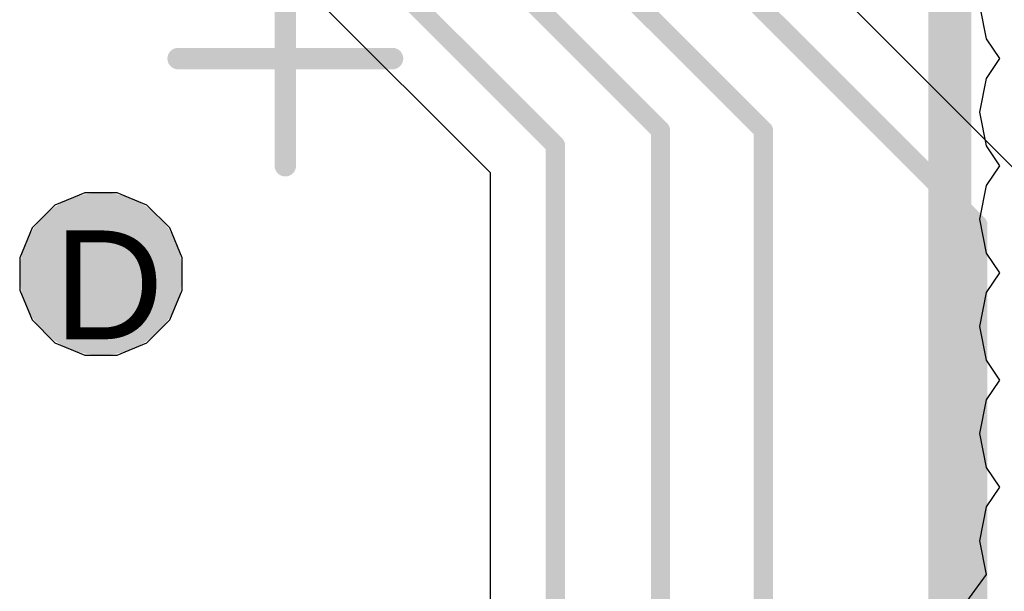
# Model space of a CAD drawing. Header units: inches. Extents: x -6 to 11.2, y -2.2 to 8.3.
# Tile 45 of 256: x 1.711 to 1.892, y 0.576 to 0.681. Entities that reach past the tile are written whole.
import ezdxf

# ---------------------------------------------------------------- set-up
doc = ezdxf.new("R2010")
doc.units = ezdxf.units.IN
doc.header["$MEASUREMENT"] = 0
for name, color, linetype in [('Drill Drawing', 1, 'Continuous'), ('Layer  6- Inner', 156, 'Continuous'), ('Layer 1- Top', 1, 'Continuous'), ('Layer 3- Inner', 16, 'Continuous'), ('Layer 4- Inner', 76, 'Continuous'), ('Layer 5- Inner', 90, 'Continuous'), ('Layer 7- PWR', 76, 'Continuous'), ('Layer 8- Bottom', 5, 'Continuous'), ('Top Courtyard -Top15)-Courtyard -Bot16)', 56, 'Continuous'), ('Top Overlay', 2, 'Continuous'), ('Via Holes', 16, 'Continuous')]:
    doc.layers.add(name, color=color, linetype=linetype)
doc.styles.add('Arial', font='txt', dxfattribs={"height": 0.2})

# ---------------------------------------------------------------- blocks, each defined once
blk = doc.blocks.new('WIZ_W5500_LQFP_48_M_29')
at = {"layer": 'Top Courtyard -Top15)-Courtyard -Bot16)'}
for points in [[(0, -0.019685, 0.003937, 0.003937, 0), (0, 0.019685, 0.003937, 0.003937, 0)], [(0.019685, 0, 0.003937, 0.003937, 0), (-0.019685, 0, 0.003937, 0.003937, 0)]]:
    blk.add_lwpolyline(points, format="xyseb", dxfattribs=at)
for points in [[(-0.0009842, 0.019685, 0.0019685, 0.0019685, 1), (0.0009842, 0.019685, 0.0019685, 0.0019685, 1)], [(0.0187008, 0, 0.0019685, 0.0019685, 1), (0.0206692, 0, 0.0019685, 0.0019685, 1)], [(-0.0009842, -0.019685, 0.0019685, 0.0019685, 1), (0.0009842, -0.019685, 0.0019685, 0.0019685, 1)]]:
    blk.add_lwpolyline(points, format="xyseb", close=True, dxfattribs=at)
at = {"layer": 'Top Overlay'}
blk.add_lwpolyline([(0.1220472, 0.1220473, 0.007874, 0.007874, 0), (-0.1220473, 0.1220473, 0.007874, 0.007874, 0)], format="xyseb", dxfattribs=at)

msp = doc.modelspace()

# ---------------------------------------------------------------- hatches: boundary and pattern name
at = {"layer": 'Layer 1- Top'}
h = msp.add_hatch(color=7, dxfattribs=at)
edge = h.paths.add_edge_path()
edge.add_arc((1.726378, 0.6346457), 0.0098425, 0, 360)
at = {"layer": 'Layer 3- Inner'}
h = msp.add_hatch(color=7, dxfattribs=at)
edge = h.paths.add_edge_path()
edge.add_arc((1.726378, 0.6346457), 0.0098425, 0, 360)
at = {"layer": 'Layer 5- Inner'}
h = msp.add_hatch(color=7, dxfattribs=at)
edge = h.paths.add_edge_path()
edge.add_arc((1.726378, 0.6346457), 0.0098425, 0, 360)
at = {"layer": 'Layer 7- PWR'}
h = msp.add_hatch(color=7, dxfattribs=at)
edge = h.paths.add_edge_path()
edge.add_arc((1.726378, 0.6346457), 0.0149212, 0, 360)
at = {"layer": 'Layer 8- Bottom'}
h = msp.add_hatch(color=7, dxfattribs=at)
edge = h.paths.add_edge_path()
edge.add_arc((1.726378, 0.6346457), 0.0098425, 0, 360)
at = {"layer": 'Via Holes'}
h = msp.add_hatch(color=7, dxfattribs=at)
edge = h.paths.add_edge_path()
edge.add_arc((1.726378, 0.6346457), 0.0049212, 0, 360)

# ---------------------------------------------------------------- linework, layer by layer
at = {"layer": 'Layer  6- Inner'}
for p, q in [((1.72341, 0.6495669), (1.7179258, 0.6472953)), ((1.729346, 0.6495669), (1.72341, 0.6495669)), ((1.7348302, 0.6472953), (1.729346, 0.6495669)), ((1.7179258, 0.6472953), (1.7137284, 0.6430979)), ((1.7390276, 0.6430979), (1.7348302, 0.6472953)), ((1.7137284, 0.6430979), (1.7114568, 0.6376137)), ((1.7412992, 0.6376137), (1.7390276, 0.6430979)), ((1.7114568, 0.6376137), (1.7114568, 0.6316777)), ((1.7412992, 0.6316777), (1.7412992, 0.6376137)), ((1.7114568, 0.6316777), (1.7137284, 0.6261935)), ((1.7390276, 0.6261935), (1.7412992, 0.6316777)), ((1.7137284, 0.6261935), (1.7179258, 0.6219961)), ((1.7348302, 0.6219961), (1.7390276, 0.6261935)), ((1.7179258, 0.6219961), (1.72341, 0.6197245)), ((1.729346, 0.6197245), (1.7348302, 0.6219961)), ((1.72341, 0.6197245), (1.729346, 0.6197245))]:
    msp.add_line(p, q, dxfattribs=at)
at = {"layer": 'Layer 1- Top'}
for p, q in [((1.8877199, 0.6840552), (1.8889544, 0.6778492)), ((1.8889544, 0.6778492), (1.8913842, 0.6742127)), ((1.8913842, 0.6742127), (1.8889544, 0.6705762)), ((1.8889544, 0.6705762), (1.8877199, 0.6643702)), ((1.8877199, 0.6643702), (1.8889544, 0.6581642)), ((1.8889544, 0.6581642), (1.8913842, 0.6545277)), ((1.8913842, 0.6545277), (1.8889544, 0.6508912)), ((1.8889544, 0.6508912), (1.8877199, 0.6446852)), ((1.8877199, 0.6446852), (1.8889544, 0.6384792)), ((1.8889544, 0.6384792), (1.8913843, 0.6348427)), ((1.8913843, 0.6348427), (1.8889544, 0.6312061)), ((1.8889544, 0.6312061), (1.8877199, 0.6250001)), ((1.8877199, 0.6250001), (1.8889544, 0.6187941)), ((1.8889544, 0.6187941), (1.8913842, 0.6151576)), ((1.8913842, 0.6151576), (1.8889544, 0.6115211)), ((1.8889544, 0.6115211), (1.8877199, 0.6053151)), ((1.8877199, 0.6053151), (1.8889544, 0.5991091)), ((1.8889544, 0.5991091), (1.8913843, 0.5954726)), ((1.8913843, 0.5954726), (1.8889544, 0.591836)), ((1.8889544, 0.591836), (1.8877199, 0.58563)), ((1.8877199, 0.58563), (1.8889544, 0.5794241)), ((1.8889544, 0.5794241), (1.8815161, 0.5692968))]:
    msp.add_line(p, q, dxfattribs=at)
at = {"layer": 'Layer 3- Inner'}
for p, q in [((1.8958884, 0.6521877), (1.7990101, 0.7490659)), ((1.7458439, 0.7052928), (1.7978403, 0.6532963)), ((1.7978403, 0.6532963), (1.7978403, 0.5640629))]:
    msp.add_line(p, q, dxfattribs=at)
for points in [[(1.7870079, 0.7440945, 0.0035433, 0.0035433, 0), (1.8874016, 0.6437008, 0.0035433, 0.0035433, 0)], [(1.7755906, 0.7334646, 0.0035433, 0.0035433, 0), (1.8480315, 0.6610237, 0.0035433, 0.0035433, 0)], [(1.7641732, 0.7259842, 0.0035433, 0.0035433, 0), (1.8291339, 0.6610235, 0.0035433, 0.0035433, 0)], [(1.7543307, 0.7137796, 0.0035433, 0.0035433, 0), (1.8098425, 0.6582678, 0.0035433, 0.0035433, 0)], [(1.8291339, 0.5515748, 0.0035433, 0.0035433, 0), (1.8291339, 0.6610235, 0.0035433, 0.0035433, 0)], [(1.8480315, 0.5527559, 0.0035433, 0.0035433, 0), (1.8480315, 0.6610237, 0.0035433, 0.0035433, 0)], [(1.8098425, 0.5547244, 0.0035433, 0.0035433, 0), (1.8098425, 0.6582678, 0.0035433, 0.0035433, 0)], [(1.8874016, 0.4216535, 0.0035433, 0.0035433, 0), (1.8874016, 0.6437008, 0.0035433, 0.0035433, 0)]]:
    msp.add_lwpolyline(points, format="xyseb", dxfattribs=at)
for points in [[(1.8282481, 0.6610235, 0.0017716, 0.0017716, 1), (1.8300197, 0.6610235, 0.0017716, 0.0017716, 1)], [(1.8282481, 0.6610235, 0.0017716, 0.0017716, 1), (1.8300197, 0.6610235, 0.0017716, 0.0017716, 1)], [(1.8471457, 0.6610237, 0.0017716, 0.0017716, 1), (1.8489173, 0.6610237, 0.0017716, 0.0017716, 1)], [(1.8471457, 0.6610237, 0.0017716, 0.0017716, 1), (1.8489173, 0.6610237, 0.0017716, 0.0017716, 1)], [(1.8089567, 0.6582678, 0.0017716, 0.0017716, 1), (1.8107283, 0.6582678, 0.0017716, 0.0017716, 1)], [(1.8089567, 0.6582678, 0.0017716, 0.0017716, 1), (1.8107283, 0.6582678, 0.0017716, 0.0017716, 1)], [(1.8865158, 0.6437008, 0.0017716, 0.0017716, 1), (1.8882874, 0.6437008, 0.0017716, 0.0017716, 1)], [(1.8865158, 0.6437008, 0.0017716, 0.0017716, 1), (1.8882874, 0.6437008, 0.0017716, 0.0017716, 1)]]:
    msp.add_lwpolyline(points, format="xyseb", close=True, dxfattribs=at)
at = {"layer": 'Layer 4- Inner'}
for p, q in [((1.72341, 0.6495669), (1.7179258, 0.6472953)), ((1.729346, 0.6495669), (1.72341, 0.6495669)), ((1.7348302, 0.6472953), (1.729346, 0.6495669)), ((1.7179258, 0.6472953), (1.7137284, 0.6430979)), ((1.7390276, 0.6430979), (1.7348302, 0.6472953)), ((1.7137284, 0.6430979), (1.7114568, 0.6376137)), ((1.7412992, 0.6376137), (1.7390276, 0.6430979)), ((1.7114568, 0.6376137), (1.7114568, 0.6316777)), ((1.7412992, 0.6316777), (1.7412992, 0.6376137)), ((1.7114568, 0.6316777), (1.7137284, 0.6261935)), ((1.7390276, 0.6261935), (1.7412992, 0.6316777)), ((1.7137284, 0.6261935), (1.7179258, 0.6219961)), ((1.7348302, 0.6219961), (1.7390276, 0.6261935)), ((1.7179258, 0.6219961), (1.72341, 0.6197245)), ((1.729346, 0.6197245), (1.7348302, 0.6219961)), ((1.72341, 0.6197245), (1.729346, 0.6197245))]:
    msp.add_line(p, q, dxfattribs=at)

# ---------------------------------------------------------------- block references
at = {"rotation": 270}
msp.add_blockref('WIZ_W5500_LQFP_48_M_29', (1.7602362, 0.6742127), dxfattribs=at)

# ---------------------------------------------------------------- texts
at = {"layer": 'Drill Drawing', "style": 'Arial'}
msp.add_text('D', height=0.02, dxfattribs=at).set_placement((1.7177135, 0.622649))

doc.saveas('drawing.dxf')
